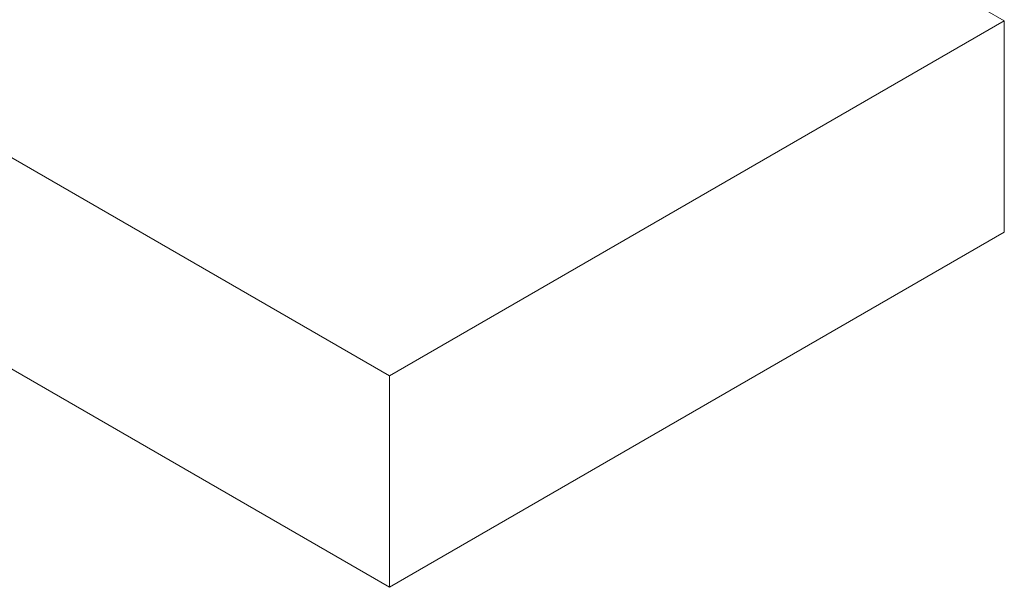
# Model space of a CAD drawing. Header units: inches. Extents: x 0.2 to 16.3, y 0.2 to 11.5.
# Tile 11 of 17: x 14.221 to 14.697, y 6.784 to 7.058. Entities that reach past the tile are written whole.
import ezdxf

# ---------------------------------------------------------------- set-up
doc = ezdxf.new("R2010")
doc.units = ezdxf.units.IN
doc.header["$MEASUREMENT"] = 0

msp = doc.modelspace()

# ---------------------------------------------------------------- linework, layer by layer
at = {"color": 7, "linetype": 'Continuous', "lineweight": 15}
for p, q in [((12.45881, 8.00629), (14.39982, 6.88577)), ((12.45881, 7.90423), (14.39982, 6.7837)), ((14.6968, 7.05722), (14.55962, 7.13641)), ((14.39982, 6.88577), (14.6968, 7.05722)), ((14.6968, 7.05722), (14.6968, 6.95515)), ((14.39982, 6.7837), (14.6968, 6.95515)), ((14.39982, 6.7837), (14.39982, 6.88577))]:
    msp.add_line(p, q, dxfattribs=at)

doc.saveas('drawing.dxf')
